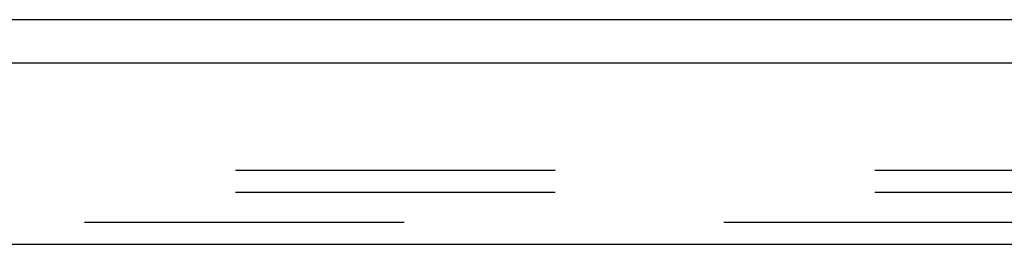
# Model space of a CAD drawing. Header units: inches. Extents: x 0 to 274, y 0 to 177.
# Tile 110 of 138: x 104.05 to 108.69, y 143.76 to 144.82. Entities that reach past the tile are written whole.
import ezdxf

# ---------------------------------------------------------------- set-up
doc = ezdxf.new("R2010")
doc.units = ezdxf.units.IN
doc.header["$LTSCALE"] = 15.069778
doc.header["$MEASUREMENT"] = 0
doc.linetypes.add('HIDDEN', pattern=[0.2, 0.1, -0.1])
doc.layers.get('0').update_dxf_attribs({"linetype": 'CONTINUOUS'})
doc.layers.add('DEFAULT_2', color=8, linetype='HIDDEN')
doc.layers.add('RIGHT_OR_MAIN_DOOR_ASSEMBLY', color=7, linetype='CONTINUOUS')

msp = doc.modelspace()

# ---------------------------------------------------------------- linework, layer by layer
at = {"color": 7, "linetype": 'Continuous'}
msp.add_line((116.0527, 144.8197), (38.4067, 144.8197), dxfattribs=at)
at = {"layer": 'DEFAULT_2', "color": 8, "linetype": 'HIDDEN'}
for p, q in [((77.9382, 144.1112), (113.1879, 144.1112)), ((77.9382, 144.0072), (113.1879, 144.0072))]:
    msp.add_line(p, q, dxfattribs=at)
at = {"layer": 'RIGHT_OR_MAIN_DOOR_ASSEMBLY', "color": 3, "linetype": 'Continuous'}
for p, q in [((113.8552, 144.6157), (77.0417, 144.6157)), ((77.2262, 143.7617), (113.6707, 143.7617))]:
    msp.add_line(p, q, dxfattribs=at)
at = {"layer": 'RIGHT_OR_MAIN_DOOR_ASSEMBLY', "color": 8, "linetype": 'HIDDEN'}
msp.add_line((77.2262, 143.8657), (113.6707, 143.8657), dxfattribs=at)

doc.saveas('drawing.dxf')
